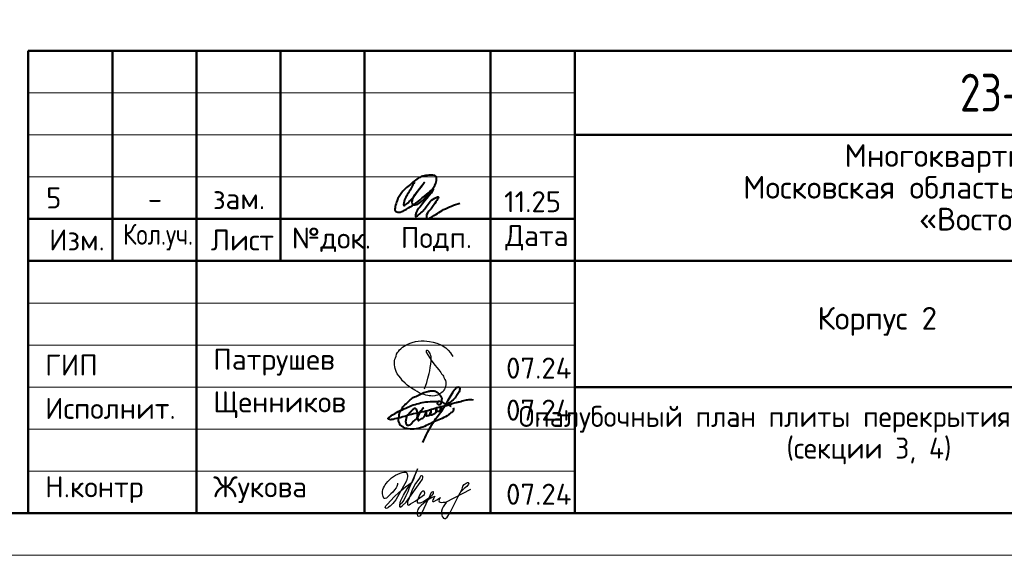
# Model space of a CAD drawing. Header units: millimetres. Extents: x 40580 to 1930067, y -240640 to 81020.
# Tile 135 of 246: x 606418 to 618131, y -240324 to -233955. Entities that reach past the tile are written whole.
import ezdxf

# ---------------------------------------------------------------- set-up
doc = ezdxf.new("R2010")
doc.units = ezdxf.units.MM
doc.layers.add('Standard', color=7, linetype='Continuous', lineweight=25)
doc.layers.add('Основная', color=7, linetype='Continuous', lineweight=40)
doc.styles.add('GOST 2.304', font='isocpeur.ttf', dxfattribs={"width": 0.8})
doc.styles.add('ISOCPEUR', font='isocpeur.ttf')

# ---------------------------------------------------------------- blocks, each defined once
blk = doc.blocks.new('яяя')
at = {"lineweight": 30}
for points in [[(345424, 110432), (345425, 110410), (345424, 110397), (345417, 110379), (345406, 110350), (345390, 110319), (345357, 110275), (345310, 110221), (345265, 110176), (345198, 110110), (345161, 110077), (345133, 110066), (345116, 110066), (345102, 110075), (345090, 110091), (345082, 110115), (345074, 110146), (345066, 110182), (345064, 110206), (345067, 110234), (345077, 110278), (345095, 110320), (345114, 110361), (345134, 110395), (345159, 110428), (345195, 110469), (345228, 110506), (345284, 110560), (345331, 110595), (345379, 110625), (345435, 110648), (345486, 110670), (345532, 110686), (345573, 110696), (345605, 110698), (345621, 110695), (345635, 110687), (345648, 110671), (345656, 110649), (345659, 110625), (345659, 110583), (345656, 110553), (345647, 110523), (345635, 110489), (345387, 110033), (345349, 109985), (345311, 109948), (345247, 109889), (345209, 109858), (345192, 109844), (345180, 109837), (345157, 109833), (345150, 109835), (345140, 109842), (345135, 109856), (345138, 109881), (345148, 109892), (345183, 109930), (345267, 110024), (345343, 110105), (345455, 110213), (345617, 110343), (345775, 110456), (345811, 110526), (345838, 110607), (345890, 110740), (345902, 110771), (345698, 110295), (345672, 110226), (345626, 110132), (345572, 110032), (345518, 109953), (345481, 109918), (345497, 110001), (345567, 110147), (345655, 110301), (345760, 110442)], [(345481, 109918), (345476, 109896), (345475, 109874), (345485, 109861), (345506, 109866), (345539, 109891), (345632, 109983), (345968, 110450), (346022, 110527), (346029, 110560), (346027, 110579), (346026, 110590), (346010, 110605), (345993, 110609), (345975, 110601), (345962, 110584), (345954, 110562), (345857, 110421), (345783, 110292), (345741, 110183), (345701, 110079), (345665, 109985), (345660, 109952), (345666, 109929), (345669, 109915), (345682, 109910), (345702, 109914), (345735, 109941), (345846, 110007), (346065, 110160), (346075, 110193), (346070, 110217), (346066, 110236), (346052, 110241), (346030, 110241), (346007, 110228), (345978, 110203), (345960, 110164), (345892, 110010), (345895, 109986), (345904, 109966), (345925, 109964), (345969, 109968), (346045, 110000), (346218, 110114), (346261, 110154), (346280, 110184), (346282, 110210), (346278, 110225), (346263, 110229), (346241, 110222), (346220, 110198), (346162, 110049), (345989, 109904), (345932, 109849), (345906, 109805), (345891, 109739), (345890, 109690), (345899, 109652), (345924, 109647), (345956, 109655), (345980, 109674), (346058, 109838), (346158, 110046), (346261, 110098), (346314, 110120), (346292, 110079), (346269, 110036), (346261, 110008), (346267, 109998), (346293, 109998), (346363, 110039), (346445, 110095), (346421, 110068), (346414, 110040), (346407, 110011), (346416, 109990), (346466, 109972), (346509, 109977), (346574, 109984), (347172, 110293)], [(346586, 109971), (346543, 109917), (346509, 109873), (346489, 109825), (346475, 109767), (346472, 109710), (346478, 109675), (346485, 109641), (346501, 109621), (346517, 109602), (346542, 109589), (346568, 109592), (346605, 109620), (346680, 109731), (346736, 109842), (346865, 110115), (346962, 110290), (346969, 110318), (346979, 110360), (347013, 110403), (347056, 110434), (347091, 110450), (347109, 110450), (347121, 110434), (347115, 110405), (347072, 110355), (347012, 110307), (346924, 110222)]]:
    blk.add_lwpolyline(points, dxfattribs=at)
blk = doc.blocks.new('Из_буфера32210')
at = {"color": 7, "lineweight": 25}
blk.add_lwpolyline([(357, 84), (386, 160), (399, 213), (405, 239), (412, 268), (420, 299), (427, 339), (434, 380), (437, 414), (438, 442), (436, 466), (430, 489), (425, 504), (417, 519), (409, 531), (405, 535), (403, 536), (400, 539), (394, 541), (387, 543), (383, 542), (379, 539), (377, 534), (377, 528), (379, 523), (438, 428), (470, 382), (484, 365), (504, 341), (528, 310), (551, 280), (562, 264), (575, 247), (582, 235), (589, 220), (599, 198), (606, 184), (610, 167), (611, 155), (612, 143), (611, 127), (609, 116), (603, 96), (596, 82), (588, 69), (579, 56), (563, 43), (551, 34), (539, 25), (524, 16), (511, 10), (494, 5), (481, 3), (456, 0), (432, 1), (415, 3), (396, 6), (375, 11), (355, 19), (336, 24), (310, 31), (293, 39), (269, 53), (243, 69), (223, 80), (202, 93), (180, 109), (152, 128), (126, 152), (98, 182), (77, 211), (52, 241), (32, 266), (20, 293), (8, 329), (3, 348), (1, 373), (0, 393), (1, 417), (6, 440), (13, 454), (20, 476), (26, 497), (38, 517), (47, 529), (60, 548), (75, 563), (95, 581), (115, 593), (135, 606), (161, 618), (187, 628), (213, 638), (251, 647), (282, 653), (319, 655), (353, 655), (384, 652), (418, 648), (460, 641), (503, 628), (544, 611), (579, 594), (611, 573), (639, 545), (666, 515), (679, 496), (694, 471)], dxfattribs=at)

msp = doc.modelspace()

# ---------------------------------------------------------------- linework, layer by layer
at = {"layer": 'Standard', "color": 7, "linetype": 'Continuous', "lineweight": 50, "transparency": 33554687}
for p, q in [((606520.3, -239824.2), (606520.3, -234324.2)), ((606520.3, -234324.2), (625020.3, -234324.2)), ((607520.3, -236824.2), (607520.3, -234324.2)), ((608520.3, -239824.2), (608520.3, -234324.2)), ((609520.3, -236824.2), (609520.3, -234324.2)), ((610520.3, -239824.2), (610520.3, -234324.2)), ((612020.3, -239824.2), (612020.3, -234324.2)), ((613020.3, -239824.2), (613020.3, -234324.2)), ((613020.3, -235324.2), (625020.3, -235324.2)), ((606520.3, -236324.2), (613020.3, -236324.2)), ((606520.3, -236324.2), (613020.3, -236324.2)), ((606520.3, -236824.2), (613020.3, -236824.2)), ((606520.3, -236824.2), (613020.3, -236824.2)), ((613020.3, -236824.2), (625020.3, -236824.2)), ((613020.3, -238324.2), (625020.3, -238324.2))]:
    msp.add_line(p, q, dxfattribs=at)
at = {"layer": 'Standard', "color": 7, "linetype": 'Continuous', "lineweight": 13, "transparency": 33554687}
for p, q in [((606520.3, -234824.2), (613020.3, -234824.2)), ((606520.3, -235324.2), (613020.3, -235324.2)), ((606520.3, -235824.2), (613020.3, -235824.2)), ((606520.3, -237324.2), (613020.3, -237324.2)), ((606520.3, -237824.2), (613020.3, -237824.2)), ((606520.3, -237824.2), (613020.3, -237824.2)), ((606520.3, -238324.2), (613020.3, -238324.2)), ((606520.3, -238324.2), (613020.3, -238324.2)), ((606520.3, -238824.2), (613020.3, -238824.2)), ((606520.3, -239324.2), (613020.3, -239324.2))]:
    msp.add_line(p, q, dxfattribs=at)
at = {"layer": 'Standard', "color": 7, "linetype": 'Continuous', "lineweight": 25, "transparency": 33554687}
msp.add_line((606520.3, -239824.2), (625020.3, -239824.2), dxfattribs=at)
msp.add_line((606520.3, -239824.2), (625020.3, -239824.2), dxfattribs=at)
msp.add_line((606520.3, -239824.2), (625020.3, -239824.2), dxfattribs=at)
at = {"layer": 'Standard', "color": 7, "linetype": 'Continuous', "lineweight": 13, "transparency": 33554687}
msp.add_lwpolyline([(583520.3, -240324.2), (625520.3, -240324.2), (625520.3, -180924.2), (583520.3, -180924.2), (583520.3, -240324.2)], close=True, dxfattribs=at)
at = {"layer": 'Standard', "color": 7, "linetype": 'Continuous', "lineweight": 50, "transparency": 33554687}
msp.add_lwpolyline([(585520.3, -181424.2), (625020.3, -181424.2), (625020.3, -239824.2), (585520.3, -239824.2), (585520.3, -181424.2)], close=True, dxfattribs=at)
at = {"layer": 'Основная', "color": 7, "ltscale": 100}
msp.add_spline([(611113.1, -235886.7), (611043.7, -236013.1), (610986.7, -236135), (610986.7, -236162.9), (611021.3, -236145.1), (611118.7, -236039.9), (611230.5, -235892.3), (611150, -235996.3), (611087.3, -236091.4), (611095.2, -236152.9), (611154.4, -236147.3), (611232.7, -236081.3), (611324.4, -235972.8), (611375.9, -235868.8), (611369.2, -235820.7), (611284.9, -235804.5), (611210.4, -235815.1), (611080.6, -235900.1), (610963.2, -236009.7), (610906.2, -236107), (610884.9, -236179.7), (610886, -236226.7), (610926.3, -236244.6), (610994.5, -236221.1), (611182.4, -236095.8), (611336.7, -235968.3), (611181, -236179.2), (611125.5, -236276.5), (611125.4, -236294.9), (611158.9, -236278.1), (611252.9, -236180.8), (611378.1, -236065.6), (611397.1, -236061.2), (611379.2, -236103.7), (611302.2, -236215.5), (611255.1, -236302.7), (611261.8, -236321.8), (611297.6, -236312.8), (611460.9, -236213.3), (611655.5, -236135)], degree=3, dxfattribs=at)
at = {"layer": 'Основная'}
for points in [[(611213.6, -238983), (611332.1, -238751.7), (611482.3, -238539.8), (611573.8, -238381.2), (611597.9, -238347.9), (611619.4, -238325.9), (611631.3, -238323.6), (611638.2, -238322.8), (611643.4, -238324.1), (611647.4, -238326.9), (611649.5, -238331.2), (611650.3, -238334.3), (611652.5, -238341.2), (611652, -238344.6), (611651.8, -238352), (611650.3, -238356), (611649.2, -238367.5), (611636.7, -238393.5), (611607.4, -238436.9), (611559.1, -238489.1), (611500.4, -238531), (611465.6, -238551.9), (611446.4, -238555.9), (611271.6, -238604.3), (611077.8, -238648.9), (610942.5, -238687.7), (610861.8, -238707.5), (610817.8, -238709.5), (610797.2, -238699), (610808.6, -238689.6), (610818.9, -238676), (610836.3, -238664.7), (610899.6, -238626.8), (610988.8, -238583.7), (611078.7, -238544.5), (611164.8, -238517.2), (611248.7, -238499.4), (611352.4, -238495.8), (611400.2, -238493.1)], [(611575, -238570.6), (611572.5, -238610.5), (611554.2, -238625.5), (611522.6, -238651.2), (611443.5, -238697), (611363.7, -238728.6), (611290.5, -238764.4), (611133.1, -238820.5), (611040, -238821.6), (610996.2, -238810.5), (610967.9, -238792.8), (610950.7, -238781.7), (610934.6, -238752.9), (610925.2, -238724), (610930.2, -238670.8), (610936.3, -238630.9), (610962.3, -238581), (610993.2, -238541.2), (611042.8, -238493.9), (611086, -238457.3), (611145.9, -238427.3), (611208.6, -238396.8), (611272.3, -238374.7), (611311.4, -238369.2), (611359.4, -238373), (611381, -238385.2), (611405.1, -238403.4), (611418.7, -238420.1), (611435.9, -238442.9), (611437, -238473.4), (611435.4, -238489.5), (611431, -238509.7), (611424.3, -238525.5), (611413.2, -238535.5), (611400.4, -238535.5), (611389.9, -238528.8), (611391, -238504.4), (611401.5, -238492.2), (611450.8, -238508.6), (611473.8, -238520.1), (611525.5, -238538.6), (611540.9, -238545.9), (611551, -238552.6)], [(611478.5, -238546), (611538.3, -238527.8), (611609.6, -238505.8), (611647.8, -238497.9), (611717.2, -238479.3), (611773.1, -238472.7), (611813.8, -238473.5)], [(611147.5, -238690.7), (611146.4, -238608.8), (611137.2, -238586.3), (611115.7, -238577.8), (611098.7, -238588.5), (611081, -238603.7), (611058.1, -238629.9), (611035.5, -238653.6), (611018.9, -238679.4), (611015.2, -238700.9), (611008.5, -238738.2), (611011.9, -238752.6), (611025.9, -238775.2), (611047.3, -238777.8), (611075.8, -238764.5), (611099.8, -238734.2), (611118, -238716.8), (611141.6, -238697.6), (611179, -238629.2), (611199.7, -238595.9), (611217.4, -238574.5), (611150.5, -238682.8), (611152.3, -238704.2), (611156.8, -238723.1), (611177.8, -238711.6), (611202.6, -238699), (611234.8, -238669.5), (611237.7, -238664.3), (611246.6, -238635.5), (611251.8, -238620.7), (611253.6, -238614.8), (611249.9, -238651), (611252.9, -238663.9), (611269.2, -238663.2), (611291.3, -238656.5), (611310.9, -238623.6), (611312.8, -238604.8), (611303.2, -238655.4), (611312.8, -238655.8), (611345.3, -238643.6), (611370.1, -238626.2), (611373, -238592.6), (611374.9, -238578.2), (611377.9, -238608.8), (611396.3, -238609.9), (611413.7, -238607.7), (611426.7, -238573.3), (611429.2, -238565.2), (611428.9, -238573), (611424.1, -238598.5), (611440.3, -238602.9)]]:
    msp.add_spline(points, degree=3, dxfattribs=at)

# ---------------------------------------------------------------- block references
at = {"color": 1, "ltscale": 100}
msp.add_blockref('Из_буфера32210', (610875.3, -238430.4), dxfattribs=at)
at = {"color": 2, "lineweight": 60, "xscale": 0.5, "yscale": 0.5, "zscale": 0.5}
msp.add_blockref('яяя', (438199.6, -294682.7), dxfattribs=at)

# ---------------------------------------------------------------- texts
at = {"layer": 'Standard', "color": 7, "linetype": 'Continuous', "lineweight": 50, "transparency": 33554687, "insert": (617602.8, -235049.2), "char_height": 450, "width": 3070.526, "attachment_point": 7, "style": 'GOST 2.304'}
msp.add_mtext('23-16-КЖ6.2', dxfattribs=at)
at = {"layer": 'Standard', "color": 7, "linetype": 'Continuous', "lineweight": 25, "transparency": 33554687, "style": 'ISOCPEUR'}
for s, insert, char_height, width, attachment_point in [('Многоквартирный\\~жилой\\~дом\\~по\\~адресу:\\~', (616230.3, -235779.2), 270, 5717.08, 7), ('Московская\\~область,\\~городской\\~округ\\~Звенигород,\\~район\\~', (615024.3, -236157.2), 270, 8136.208, 7), ('5', (606822.4, -235949.4), 250, 283.333, 2), ('зам.', (609026.8, -235958.4), 250, 283.333, 2), ('11.25', (612180.8, -236244.3), 250, 693.365, 7), ('-', (608026.8, -235958.4), 250, 283.333, 2), ('«Восточный»,\\~микрорайон\\~2', (617116.8, -236535.2), 270, 3952.828, 7), ('Изм.', (606768.2, -236699.4), 250, 631.146, 7), ('Лист', (608691.1, -236699.4), 250, 782.227, 7), ('Дата', (612193.3, -236699.4), 250, 782.227, 7), ('\\W0.83;Кол.уч.', (607647.2, -236699.4), 250, 799.955, 7), ('№док.', (609655.7, -236716.8), 250, 853.387, 7), ('Подп.', (610951.6, -236709.9), 250, 764.532, 7), ('Корпус\\~2', (615908.3, -237714.2), 270, 1362.881, 7), ('ГИП', (606720.3, -238186.7), 250, 586.81, 7), ('Патрушев', (608720.3, -238186.7), 250, 1386.365, 7), ('07.24', (612203.4, -238222.9), 250, 817.621, 7), ('Исполнит.', (606720.3, -238702.4), 250, 1386.365, 7), ('Щенников', (608720.3, -238692.8), 250, 1333.081, 7), ('07.24', (612203.4, -238722.9), 250, 817.621, 7), ('Н.контр', (606720.3, -239702.4), 250, 1102.087, 7), ('Жукова', (608720.3, -239702.4), 250, 1031.11, 7), ('07.24', (612203.4, -239722.9), 250, 817.621, 7)]:
    msp.add_mtext(s, dxfattribs=dict(at, insert=insert, char_height=char_height, width=width, attachment_point=attachment_point))
at = {"layer": 'Standard', "color": 7, "linetype": 'Continuous', "lineweight": 25, "transparency": 33554687, "insert": (616520.3, -238547.7), "char_height": 250, "width": 8087.5, "attachment_point": 2, "line_spacing_factor": 0.903614, "style": 'ISOCPEUR'}
msp.add_mtext('{\\W0.9524;Опалубочный план плиты перекрытия на отм. +39.500}\\P{\\W0.9524;(секции 3, 4)}', dxfattribs=at)

doc.saveas('drawing.dxf')
